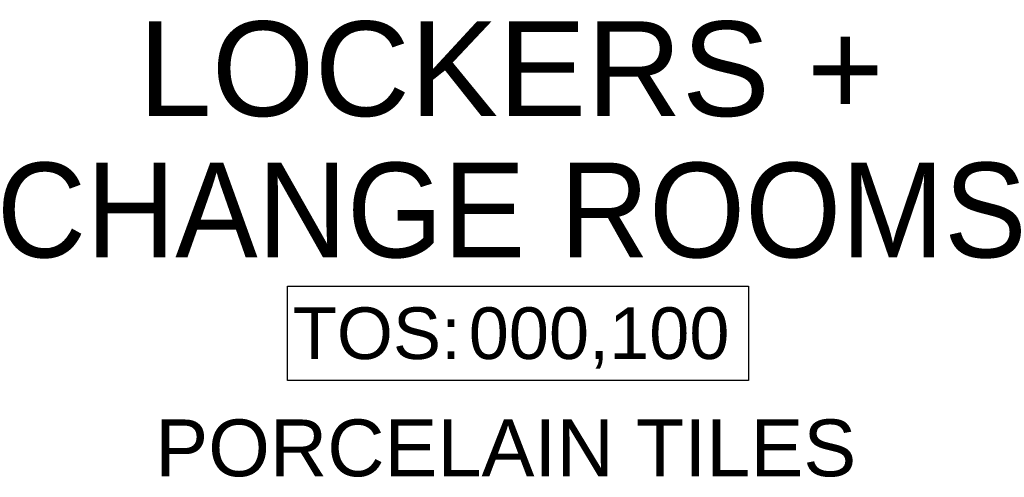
# Model space of a CAD drawing. Header units: millimetres. Extents: x -115474967 to 444143, y -74377 to 241828222.
# Tile 109 of 256: x -179356 to -177795, y 239533 to 240258. Entities that reach past the tile are written whole.
import ezdxf
from ezdxf.enums import TextEntityAlignment as Align

# ---------------------------------------------------------------- set-up
doc = ezdxf.new("R2010")
doc.units = ezdxf.units.MM
doc.header["$MEASUREMENT"] = 0
doc.layers.add('00-1 FloorFinish', color=1, linetype='Continuous')
doc.layers.add('00-1 FloorLevel', color=7, linetype='Continuous')
doc.layers.add('00-1 Labels', color=4, linetype='Continuous', lineweight=35)
doc.styles.add('ARIAL', font='arial.ttf')

# ---------------------------------------------------------------- blocks, each defined once
blk = doc.blocks.new('Room Tags')
at = {"layer": '00-1 FloorLevel', "color": 2}
blk.add_lwpolyline([(-571.3, -75.7), (646.5, -75.7), (646.5, -324.7), (-571.3, -324.7)], close=True, dxfattribs=at)
at = {"layer": '00-1 FloorFinish', "style": 'ARIAL'}
blk.add_attdef('F-FINISH', text='', height=150, dxfattribs=at).set_placement((5.1, -578), align=Align.CENTER)
at = {"layer": '00-1 FloorLevel', "style": 'ARIAL'}
blk.add_text('TOS:', height=136.36, dxfattribs=at).set_placement((-557.4, -200.2), align=Align.MIDDLE_LEFT)
blk.add_attdef('000,000', text='', height=136.4, dxfattribs=at).set_placement((606.9, -200.2), align=Align.MIDDLE_RIGHT)
at = {"layer": '00-1 Labels', "style": 'ARIAL'}
for tag, p in [('ROOM1?', (19, 746.2)), ('ROOM2?', (19, 373.1)), ('ROOM3?', (19, 0))]:
    blk.add_attdef(tag, text='', height=250, dxfattribs=at).set_placement(p, align=Align.CENTER)

msp = doc.modelspace()

# ---------------------------------------------------------------- block references
ref = msp.add_blockref('Room Tags', (-178588.44146, 239881.79227), dxfattribs=dict(xscale=0.6000000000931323, yscale=0.6000000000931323, zscale=0.6000000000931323))
ref.add_attrib('ROOM2?', 'LOCKERS +', dxfattribs={"layer": '00-1 Labels', "height": 150, "style": 'ARIAL'}).set_placement((-178577.04146, 240105.65406), align=Align.CENTER)
ref.add_attrib('ROOM3?', 'CHANGE ROOMS', dxfattribs={"layer": '00-1 Labels', "height": 150, "style": 'ARIAL'}).set_placement((-178577.04146, 239881.79227), align=Align.CENTER)
ref.add_attrib('000,000', '000,100', dxfattribs={"layer": '00-1 FloorLevel', "height": 81.818182, "style": 'ARIAL'}).set_placement((-178230.91898, 239761.68652), align=Align.MIDDLE_RIGHT)
ref.add_attrib('F-FINISH', 'PORCELAIN TILES', dxfattribs={"layer": '00-1 FloorFinish', "height": 90, "style": 'ARIAL'}).set_placement((-178585.39293, 239534.99275), align=Align.CENTER)

doc.saveas('drawing.dxf')
